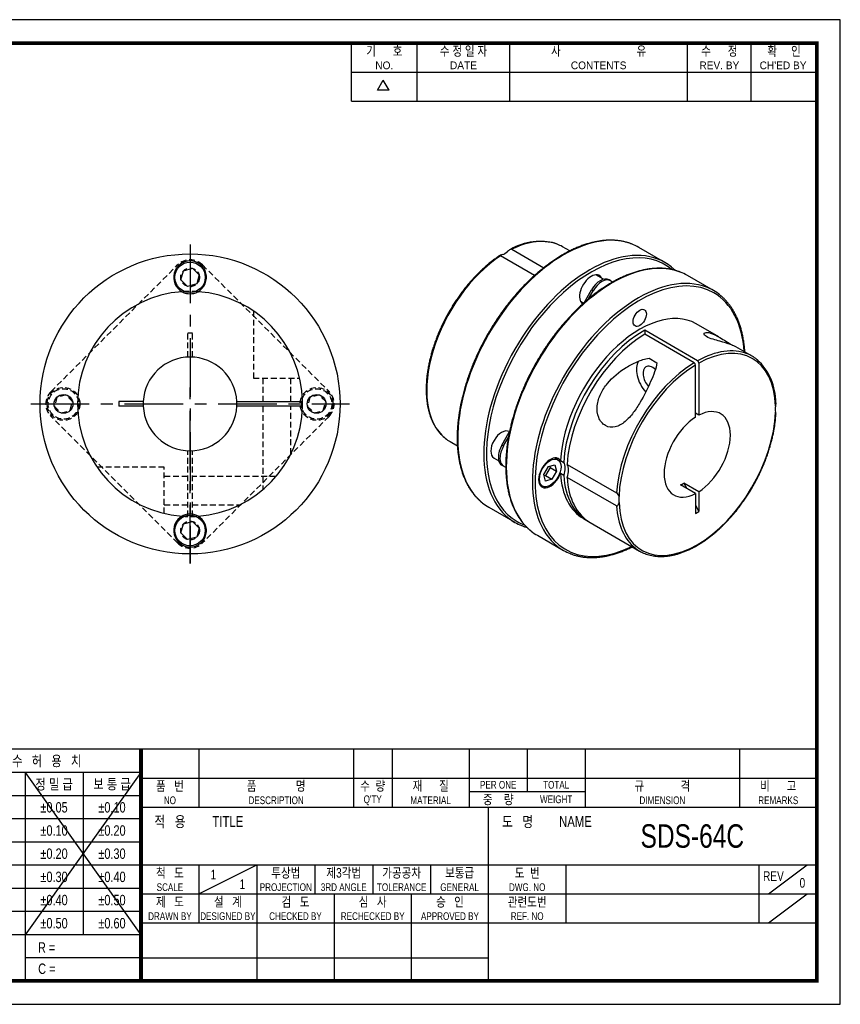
# Model space of a CAD drawing. Header units: millimetres. Extents: x 0 to 297, y 0 to 210.
# Tile 2 of 2: x 122 to 297, y 0 to 210. Entities that reach past the tile are written whole.
import ezdxf
from ezdxf.enums import TextEntityAlignment as Align

# ---------------------------------------------------------------- set-up
doc = ezdxf.new("R2010")
doc.units = ezdxf.units.MM
doc.header["$LTSCALE"] = 10
for name, pattern in [('CENTER', [2, 1.25, -0.25, 0.25, -0.25]), ('CENTER2', [1.125, 0.75, -0.125, 0.125, -0.125]), ('DASHED', [0.75, 0.5, -0.25]), ('HIDDEN', [0.375, 0.25, -0.125]), ('HIDDEN2', [0.1875, 0.125, -0.0625]), ('PHANTOM2', [1.25, 0.625, -0.125, 0.125, -0.125, 0.125, -0.125])]:
    doc.linetypes.add(name, pattern=pattern)
doc.layers.get('0').update_dxf_attribs({"linetype": 'CONTINUOUS'})
for name, color, linetype in [('BM', 2, 'CONTINUOUS'), ('C', 1, 'CENTER2'), ('CT', 1, 'CENTER'), ('D', 7, 'CONTINUOUS'), ('H', 3, 'HIDDEN'), ('HD', 4, 'DASHED'), ('P', 4, 'PHANTOM2')]:
    doc.layers.add(name, color=color, linetype=linetype)
doc.styles.get("Standard").update_dxf_attribs({"font": 'Gulim.ttf', "width": 0.8, "height": 3})

msp = doc.modelspace()

# ---------------------------------------------------------------- linework, layer by layer
for p, q in [((192.71392, 192.64074), (192.71392, 205)), ((206.72109, 192.64074), (206.72109, 205)), ((226.49591, 192.64074), (226.49591, 205)), ((264.39765, 192.64074), (264.39765, 205)), ((277.99284, 192.64074), (277.99284, 205)), ((192.71392, 198.82037), (291.58802, 198.82037)), ((198.25647, 194.97648), (199.49239, 197.11716)), ((200.72832, 194.97648), (199.49239, 197.11716)), ((200.72832, 194.97648), (198.25647, 194.97648)), ((192.71392, 192.64074), (291.58802, 192.64074)), ((147.8086, 54.43705), (95.07575, 54.43705)), ((292, 54.43705), (147.8086, 54.43705)), ((147.8086, 54.43705), (147.8086, 5)), ((160.16787, 54.43705), (160.16787, 42.07779)), ((193.1259, 54.43705), (193.1259, 42.07779)), ((201.36541, 54.43705), (201.36541, 42.07779)), ((217.84443, 54.43705), (217.84443, 42.07779)), ((230.20369, 54.43705), (230.20369, 45.37359)), ((242.56295, 54.43705), (242.56295, 42.07779)), ((275.52098, 54.43705), (275.52098, 42.07779)), ((147.8086, 49.42948), (95.07575, 49.42948)), ((147.8086, 49.42948), (123.09008, 14.82355)), ((123.09008, 49.42948), (147.8086, 14.82355)), ((123.09008, 49.42948), (123.09008, 5)), ((135.44934, 49.42948), (135.44934, 14.82355)), ((147.8086, 48.25742), (292, 48.25742)), ((147.8086, 44.48577), (95.07575, 44.48577)), ((217.84443, 45.37359), (242.56295, 45.37359)), ((147.8086, 42.07779), (292, 42.07779)), ((221.96418, 5), (221.96418, 42.07779)), ((147.8086, 39.54207), (95.07575, 39.54207)), ((147.8086, 34.59837), (95.07575, 34.59837)), ((147.8086, 29.65466), (95.07575, 29.65466)), ((147.8086, 29.71852), (292, 29.71852)), ((160.16787, 23.53889), (172.52713, 29.71852)), ((160.16787, 29.71852), (160.16787, 17.35926)), ((172.52713, 29.71852), (172.52713, 5)), ((184.88639, 29.71852), (184.88639, 23.53889)), ((197.24565, 29.71852), (197.24565, 23.53889)), ((209.60492, 29.71852), (209.60492, 23.53889)), ((238.4432, 29.71852), (238.4432, 17.35926)), ((279.64074, 29.71852), (279.64074, 17.35926)), ((281.70061, 23.53889), (289.94012, 29.71852)), ((147.8086, 24.71096), (95.07575, 24.71096)), ((147.8086, 23.53889), (221.96418, 23.53889)), ((189.00615, 23.53889), (189.00615, 5)), ((205.48516, 23.53889), (205.48516, 5)), ((221.96418, 23.53889), (292, 23.53889)), ((281.70061, 17.35926), (289.94012, 23.53889)), ((147.8086, 19.76725), (95.07575, 19.76725)), ((147.8086, 17.35926), (292, 17.35926)), ((147.8086, 14.82355), (95.07575, 14.82355)), ((147.8086, 9.87984), (123.09008, 9.87984)), ((147.8086, 9.87984), (221.96418, 9.87984))]:
    msp.add_line(p, q)
msp.add_lwpolyline([(297, 210), (0, 210), (0, 0), (297, 0)], close=True)
msp.add_lwpolyline([(292, 205, 0.8, 0.8, 0), (5, 205, 0.8, 0.8, 0), (5, 5, 0.8, 0.8, 0), (292, 5, 0.8, 0.8, 0)], format="xyseb", close=True)
at = {"const_width": 0.82395}
msp.add_lwpolyline([(147.8086, 5), (147.8086, 54.43705)], dxfattribs=at)
at = {"layer": 'BM', "color": 2, "linetype": 'Continuous'}
for p, q in [((231.79421, 155.46766), (224.54153, 159.655)), ((226.94373, 161.04191), (233.75207, 157.11111)), ((239.30805, 160.68249), (237.74263, 161.58629)), ((259.56172, 158.22663), (253.99915, 161.43818)), ((246.47869, 154.62789), (244.82004, 155.58551)), ((269.93262, 152.23899), (264.37005, 155.45054)), ((248.01766, 154.31672), (247.66411, 154.52084)), ((248.01766, 154.31672), (248.47312, 154.05375)), ((242.34533, 149.63858), (243.91411, 152.35578)), ((243.27939, 150.43991), (244.26766, 152.15165)), ((244.26766, 152.15165), (243.91411, 152.35578)), ((241.57004, 149.95634), (242.25561, 149.56053)), ((271.08879, 142.33387), (266.21546, 145.14749)), ((266.54269, 137.24566), (255.27612, 143.75042)), ((255.27612, 143.75042), (255.27612, 142.93392)), ((265.83558, 136.83741), (255.27612, 142.93392)), ((278.18914, 138.23448), (274.72613, 140.23385)), ((256.19074, 137.80614), (257.85226, 136.84686)), ((266.82553, 136.75569), (266.82553, 125.64545)), ((266.11843, 125.2372), (266.11843, 136.34744)), ((266.82553, 125.64545), (266.11843, 126.0537)), ((224.82222, 119.28766), (226.39153, 122.00578)), ((226.41416, 122.12134), (226.37768, 122.1424)), ((213.74263, 120.01707), (215.30772, 119.11346)), ((225.17578, 119.08354), (226.16436, 120.79582)), ((225.17578, 119.08354), (224.82222, 119.28766)), ((223.12768, 116.51323), (224.13681, 115.93061)), ((236.74858, 116.15476), (236.09906, 116.52976)), ((237.28746, 115.9764), (237.99456, 115.56815)), ((225.17578, 114.75341), (224.82222, 114.95754)), ((225.63141, 114.49035), (225.17578, 114.75341)), ((233.75755, 112.97415), (234.75755, 114.7062)), ((235.07539, 114.5227), (234.07539, 112.79065)), ((234.75755, 114.7062), (236.12358, 115.07222)), ((235.00822, 114.77337), (235.07539, 114.5227)), ((235.07539, 114.5227), (236.48961, 113.7062)), ((236.48961, 113.7062), (235.48961, 111.97415)), ((236.12358, 115.07222), (236.48961, 113.7062)), ((238.70167, 115.1599), (249.26113, 109.06339)), ((234.12358, 111.60812), (233.75755, 112.97415)), ((234.07539, 112.79065), (233.82472, 112.72348)), ((234.07539, 112.79065), (235.48961, 111.97415)), ((235.48961, 111.97415), (234.12358, 111.60812)), ((237.99456, 112.79433), (237.28746, 113.20258)), ((249.26113, 106.28958), (238.70167, 112.38609)), ((232.84906, 110.90059), (233.49858, 110.52559)), ((266.11843, 108.9277), (262.93177, 110.76752)), ((266.82553, 109.33594), (263.63887, 111.17576)), ((263.63887, 111.17576), (264.25317, 110.0046)), ((266.82553, 109.33594), (266.82553, 105.10036)), ((266.11843, 108.9277), (266.11843, 104.69211)), ((221.99915, 106.01256), (227.56172, 102.80101)), ((266.11843, 106.44847), (266.82553, 105.10036)), ((266.11843, 104.69211), (266.82553, 105.10036)), ((242.21546, 103.57827), (242.92257, 103.17002)), ((243.62968, 102.76177), (254.18914, 96.66526)), ((232.37005, 100.02492), (237.93262, 96.81336))]:
    msp.add_line(p, q, dxfattribs=at)
at = {"layer": 'BM', "linetype": 'Continuous'}
for p, q in [((156.34767, 154.53117), (156.86531, 156.46302)), ((156.86531, 156.46302), (158.79716, 156.98066)), ((158.79716, 156.98066), (160.21137, 155.56645)), ((160.21137, 155.56645), (159.69374, 153.63459)), ((157.76188, 153.11696), (156.34767, 154.53117)), ((159.69374, 153.63459), (157.76188, 153.11696)), ((148.29203, 128.54881), (143.10452, 128.54881)), ((143.10452, 128.54881), (143.10452, 127.54881)), ((168.26701, 128.54881), (181.87422, 128.54881)), ((182.27431, 128.54881), (181.87422, 128.54881)), ((148.29203, 127.54881), (143.10452, 127.54881)), ((181.87422, 127.54881), (168.26701, 127.54881)), ((181.87422, 127.54881), (182.27431, 127.54881)), ((156.86531, 102.46302), (158.79716, 102.98066)), ((158.79716, 102.98066), (160.21137, 101.56645)), ((156.34767, 100.53117), (156.86531, 102.46302)), ((160.21137, 101.56645), (159.69374, 99.63459)), ((157.76188, 99.11696), (156.34767, 100.53117)), ((159.69374, 99.63459), (157.76188, 99.11696))]:
    msp.add_line(p, q, dxfattribs=at)
for centre, radius in [((158.27952, 128.04881), 32), ((158.27952, 128.04881), 32), ((158.27952, 155.04881), 3.25), ((131.27952, 128.04881), 2), ((131.27952, 128.04881), 2), ((185.27952, 128.04881), 2), ((185.27952, 128.04881), 2), ((158.27952, 101.04881), 3.25)]:
    msp.add_circle(centre, radius, dxfattribs=at)
at = {"layer": 'BM', "color": 2, "linetype": 'Continuous'}
for centre, radius, start, end in [((232.87744, 150.41355), 12.29459, 72.4210859, 120.6430153), ((265.49409, 136.31366), 0.62525, 3.0973512, 56.8953467), ((266.2012, 136.72191), 0.62525, 3.0973513, 56.8953467), ((270.9467, 128.43539), 12.29353, 359.3518085, 47.5795597), ((248.62262, 108.0539), 1.19447, 11.4556464, 57.6861365)]:
    msp.add_arc(centre, radius, start, end, dxfattribs=at)
at = {"layer": 'BM', "linetype": 'Continuous'}
for centre, radius, start, end in [((158.27952, 155.04881), 3.5, 299.0332016, 240.9667984), ((158.27952, 128.04881), 24, 94.0585192, 265.9414808), ((158.27952, 155.04881), 3.5, 240.9667984, 257.1819123), ((158.27952, 155.04881), 3.5, 257.1819123, 282.8180877), ((158.27952, 155.04881), 3.5, 282.8180877, 299.0332016), ((158.27952, 128.04881), 24, 1.1937484, 85.9414808), ((158.27952, 128.04881), 10, 2.865984, 177.134016), ((158.27952, 128.04881), 10, 177.134016, 182.865984), ((158.27952, 128.04881), 10, 357.134016, 2.865984), ((158.27952, 128.04881), 24, 358.8062516, 1.1937484), ((158.27952, 128.04881), 10, 182.865984, 357.134016), ((158.27952, 128.04881), 24, 274.0585192, 358.8062516), ((158.27952, 101.04881), 3.5, 119.0332016, 60.9667984), ((158.27952, 101.04881), 3.5, 102.8180877, 119.0332016), ((158.27952, 101.04881), 3.5, 77.1819123, 102.8180877), ((158.27952, 101.04881), 3.5, 60.9667984, 77.1819123)]:
    msp.add_arc(centre, radius, start, end, dxfattribs=at)
at = {"layer": 'BM', "linetype": 'HIDDEN2'}
for centre, radius, start, end in [((158.27952, 155.04881), 3.5, 243.5836216, 257.1819123), ((158.27952, 155.04881), 3.5, 282.8180877, 284.717403), ((158.27952, 101.04881), 3.75, 225, 315)]:
    msp.add_arc(centre, radius, start, end, dxfattribs=at)
at = {"layer": 'BM', "color": 2, "linetype": 'Continuous'}
for centre, major_axis, ratio, start_param, end_param in [((237.99915, 133.72537), (-16, -27.71281), 0.577350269, 3.232797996, 6.19676213), ((243.56172, 130.51382), (16, 27.71281), 0.577350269, 0.088908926, 3.056502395), ((225.74263, 140.80168), (-12, -20.78461), 0.577350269, 3.23056313, 3.856156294), ((225.74263, 140.80168), (-12, -20.78461), 0.577350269, 3.141592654, 3.23056313), ((237.99915, 133.72537), (-16, -27.71281), 0.577350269, 3.141592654, 3.232797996), ((225.74263, 140.80168), (12, 20.78461), 0.577350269, 0.856232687, 3.051663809), ((243.84456, 130.35052), (-15.8, -27.3664), 0.577350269, 3.046231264, 6.283185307), ((248.37005, 127.73773), (16, 27.71281), 0.577350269, 0.091205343, 3.055169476), ((225.45979, 163.01038), (-1.75, -3.03109), 0.577350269, 0.561680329, 1.009115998), ((243.56172, 130.51382), (16, 27.71281), 0.577350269, 0, 0.088908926), ((243.56172, 130.51382), (16, 27.71281), 0.577350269, 6.191988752, 6.283185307), ((253.93262, 124.52618), (-16, -27.71281), 0.577350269, 3.23050158, 6.198095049), ((254.21546, 124.36288), (15.8, 27.3664), 0.577350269, 0, 3.849854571), ((243.84456, 152.39593), (-1.75, -3.03109), 0.577350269, 2.761341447, 6.267813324), ((248.37005, 127.73773), (16, 27.71281), 0.577350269, 0, 0.091205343), ((245.78911, 151.27324), (-1.875, -3.2476), 0.577350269, 3.141592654, 4.71238898), ((246.14266, 151.06912), (-1.875, -3.2476), 0.577350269, 3.141592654, 4.71238898), ((253.93262, 124.52618), (-16, -27.71281), 0.577350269, 3.050396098, 3.23050158), ((254.21546, 124.36288), (15.8, 27.3664), 0.577350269, 5.57492339, 6.283185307), ((254.21546, 124.36288), (-12, -20.78461), 0.577350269, 3.141592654, 5.42695262), ((254.92257, 123.95463), (12, 20.78461), 0.577350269, 0.764563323, 2.285359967), ((255.62968, 123.54638), (12, 20.78461), 0.577350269, 0.806233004, 2.285359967), ((266.47198, 117.28657), (-11.8, -20.4382), 0.577350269, 2.389102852, 3.905802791), ((266.18914, 117.44987), (-12, -20.78461), 0.577350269, 3.227554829, 3.906155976), ((266.18914, 117.44987), (-12, -20.78461), 0.577350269, 3.052619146, 3.227554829), ((266.18914, 117.44987), (-12, -20.78461), 0.577350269, 3.947825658, 5.42695262), ((257.0215, 133.35832), (2.5, -4.33013), 0.577350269, 3.413538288, 5.046162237), ((266.47198, 117.28657), (11.8, 20.4382), 0.577350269, 0.806586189, 2.323286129), ((257.0215, 133.35832), (-1.5, 2.59808), 0.577350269, 0, 1.880055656), ((257.0215, 133.35832), (-1.5, 2.59808), 0.577350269, 5.243954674, 6.283185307), ((266.47198, 117.28657), (11.8, 20.4382), 0.577350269, 2.389102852, 5.464878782), ((266.47198, 117.28657), (-5, -8.66025), 0.577350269, 0.83541902, 3.87696996), ((285.56386, 128.30928), (-1.75, -3.03109), 0.577350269, 5.27406931, 5.721504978), ((266.47198, 117.28657), (5, 8.66025), 0.577350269, 0.83541902, 3.87696996), ((224.75268, 119.32782), (-1.625, -2.81458), 0.577350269, 3.141592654, 6.283185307), ((225.74263, 140.80168), (12, 20.78461), 0.577350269, 3.051663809, 3.141592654), ((226.69722, 118.20513), (-1.875, -3.2476), 0.577350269, 4.71238898, 6.283185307), ((227.05078, 118.00101), (-1.875, -3.2476), 0.577350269, 4.71238898, 6.283185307), ((235.12358, 113.34017), (-1.75, -3.03109), 0.577350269, 2.86291945, 8.132654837), ((235.83069, 112.93193), (1.75, 3.03109), 0.577350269, 4.991062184, 6.004512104), ((236.53779, 112.52368), (1.75, 3.03109), 0.577350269, 4.991062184, 6.004512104), ((254.21546, 124.36288), (12, 20.78461), 0.577350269, 2.427029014, 3.141592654), ((254.92257, 123.95463), (12, 20.78461), 0.577350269, 2.427029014, 3.1710597), ((255.62968, 123.54638), (12, 20.78461), 0.577350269, 2.427029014, 3.141592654), ((257.15006, 122.66859), (-5.8528, 11.8667), 0.616265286, 3.131908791, 3.231950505), ((247.3801, 106.26387), (1.75, 3.03109), 0.577350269, 5.27406931, 5.721504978), ((237.99915, 133.72537), (-16, -27.71281), 0.577350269, 6.19676213, 6.283185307), ((266.18914, 117.44987), (12, 20.78461), 0.577350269, 2.427029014, 3.056067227), ((243.56172, 130.51382), (16, 27.71281), 0.577350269, 3.056502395, 3.227997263), ((243.84456, 130.35052), (-15.8, -27.3664), 0.577350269, 0, 0.095534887), ((248.37005, 127.73773), (16, 27.71281), 0.577350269, 3.055169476, 3.141592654), ((253.93262, 124.52618), (-16, -27.71281), 0.577350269, 6.198095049, 6.283185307), ((253.93262, 124.52618), (-16, -27.71281), 0.577350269, 0, 0.086404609), ((266.18914, 117.44987), (12, 20.78461), 0.577350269, 3.056067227, 3.230452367)]:
    msp.add_ellipse(centre, major_axis=major_axis, ratio=ratio, start_param=start_param, end_param=end_param, dxfattribs=at)
for centre, major_axis in [((254.21546, 146.40829), (1, 1.73205)), ((254.21546, 146.40829), (1, 1.73205)), ((235.12358, 113.34017), (-1.625, -2.81458))]:
    msp.add_ellipse(centre, major_axis=major_axis, ratio=0.577350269, dxfattribs=at)
for points, knots in [([(252.43576, 162.17795), (252.36374, 162.20729), (252.09449, 162.31651), (251.55171, 162.48718), (250.85334, 162.66977), (250.12827, 162.81019), (249.38771, 162.90862), (248.62996, 162.96477), (247.85681, 162.97851), (247.0692, 162.94977), (246.26834, 162.87855), (245.45541, 162.7649), (244.63164, 162.60898), (243.79829, 162.41102), (242.9566, 162.17129), (242.10785, 161.89018), (241.2533, 161.56813), (240.39422, 161.20562), (239.53188, 160.80323), (238.66754, 160.36158), (237.80246, 159.88134), (236.93788, 159.36326), (236.07506, 158.80811), (235.21523, 158.21673), (234.35961, 157.59), (233.50941, 156.92885), (232.66585, 156.23425), (231.83012, 155.50722), (231.00341, 154.74882), (230.18688, 153.96016), (229.3817, 153.14238), (228.589, 152.29667), (227.80992, 151.42425), (227.04555, 150.52638), (226.29699, 149.60435), (225.56532, 148.65955), (224.85146, 147.69311), (224.15691, 146.70722), (223.48085, 145.70036), (222.83105, 144.68492), (222.27716, 143.77607), (221.97913, 143.26485), (221.85274, 143.04751)], [0, 0, 0, 0, 0.007553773, 0.033027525, 0.058521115, 0.084040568, 0.109590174, 0.135172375, 0.160787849, 0.186435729, 0.212113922, 0.237819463, 0.263548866, 0.289298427, 0.315064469, 0.340843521, 0.366632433, 0.392428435, 0.418229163, 0.444032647, 0.469837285, 0.495641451, 0.52144425, 0.547245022, 0.573043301, 0.598838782, 0.624631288, 0.650420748, 0.676207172, 0.701990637, 0.727771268, 0.75354923, 0.779324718, 0.805097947, 0.830869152, 0.856638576, 0.882406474, 0.908173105, 0.933938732, 0.959703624, 0.985468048, 1, 1, 1, 1]), ([(224.50737, 159.77845), (224.37772, 159.69569), (224.03407, 159.47568), (223.40445, 159.03226), (222.6693, 158.48212), (221.93382, 157.89183), (221.20759, 157.27039), (220.48977, 156.6169), (219.7823, 155.9332), (219.08636, 155.22048), (218.4033, 154.48014), (217.73438, 153.71361), (217.08088, 152.92237), (216.44403, 152.10794), (215.82502, 151.27187), (215.22504, 150.41577), (214.64521, 149.54127), (214.08665, 148.65006), (213.5504, 147.74383), (213.0375, 146.82431), (212.54892, 145.89326), (212.0856, 144.95246), (211.64844, 144.00369), (211.23826, 143.04876), (210.85586, 142.08949), (210.50199, 141.12771), (210.17734, 140.16522), (209.88254, 139.20388), (209.61817, 138.24548), (209.38478, 137.29186), (209.18282, 136.34482), (209.01273, 135.40615), (208.87486, 134.47764), (208.76952, 133.56104), (208.69696, 132.6581), (208.65739, 131.77053), (208.65092, 130.90004), (208.67765, 130.04829), (208.73759, 129.21694), (208.83069, 128.40762), (208.95684, 127.62193), (209.11586, 126.86145), (209.30749, 126.12772), (209.5314, 125.42224), (209.78716, 124.74649), (210.07427, 124.10187), (210.39211, 123.48978), (210.74004, 122.91138), (211.11702, 122.36835), (211.52317, 121.86003), (211.95383, 121.39389), (212.35068, 121.01481), (212.58542, 120.82814), (212.68273, 120.75125)], [0, 0, 0, 0, 0.009464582, 0.029496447, 0.049525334, 0.069550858, 0.089572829, 0.109591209, 0.129606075, 0.149617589, 0.169625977, 0.189631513, 0.209634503, 0.229635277, 0.24963418, 0.269631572, 0.289627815, 0.309623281, 0.329618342, 0.349613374, 0.369608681, 0.389604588, 0.409601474, 0.429599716, 0.449599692, 0.469601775, 0.489606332, 0.509613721, 0.529624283, 0.549638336, 0.569656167, 0.589678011, 0.609704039, 0.629734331, 0.649768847, 0.669807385, 0.689849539, 0.709894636, 0.729941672, 0.749988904, 0.770034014, 0.790074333, 0.810106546, 0.830126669, 0.850130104, 0.870111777, 0.890066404, 0.909988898, 0.929874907, 0.949721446, 0.96952754, 0.989294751, 1, 1, 1, 1]), ([(224.91072, 159.90686), (224.77838, 159.86522), (224.6504, 159.83477), (224.51458, 159.78739), (224.47885, 159.77178), (224.46058, 159.73799), (224.46117, 159.725), (224.48377, 159.69382), (224.50658, 159.67518), (224.54153, 159.655)], [0, 0, 0, 0, 0.5, 0.5, 0.75, 0.75, 0.875, 0.875, 1, 1, 1, 1]), ([(226.94373, 161.04191), (226.90885, 161.06204), (226.86481, 161.06829), (226.77392, 161.06023), (226.72742, 161.04661), (226.59311, 160.99231), (226.51035, 160.93963), (226.27665, 160.77338), (226.14166, 160.65243), (226.00885, 160.54086)], [0, 0, 0, 0, 0.125, 0.125, 0.25, 0.25, 0.5, 0.5, 1, 1, 1, 1]), ([(262.80666, 156.19031), (262.73464, 156.21965), (262.46539, 156.32887), (261.92261, 156.49953), (261.22424, 156.68212), (260.49917, 156.82254), (259.75861, 156.92098), (259.00086, 156.97713), (258.22771, 156.99087), (257.4401, 156.96213), (256.63924, 156.89091), (255.82631, 156.77726), (255.00254, 156.62134), (254.16919, 156.42337), (253.3275, 156.18365), (252.47875, 155.90254), (251.6242, 155.58048), (250.76512, 155.21798), (249.90278, 154.81559), (249.03844, 154.37393), (248.17335, 153.8937), (247.30878, 153.37561), (246.44596, 152.82047), (245.58613, 152.22909), (244.73051, 151.60236), (243.88031, 150.94121), (243.03675, 150.2466), (242.20102, 149.51957), (241.37431, 148.76118), (240.55778, 147.97251), (239.7526, 147.15473), (238.9599, 146.30902), (238.18082, 145.43661), (237.41645, 144.53874), (236.66789, 143.61671), (235.93622, 142.67191), (235.22236, 141.70547), (234.52781, 140.71958), (233.85175, 139.71272), (233.20195, 138.69728), (232.64806, 137.78843), (232.35003, 137.27721), (232.22364, 137.05986)], [0, 0, 0, 0, 0.007553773, 0.033027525, 0.058521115, 0.084040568, 0.109590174, 0.135172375, 0.160787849, 0.186435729, 0.212113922, 0.237819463, 0.263548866, 0.289298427, 0.315064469, 0.340843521, 0.366632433, 0.392428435, 0.418229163, 0.444032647, 0.469837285, 0.495641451, 0.52144425, 0.547245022, 0.573043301, 0.598838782, 0.624631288, 0.650420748, 0.676207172, 0.701990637, 0.727771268, 0.75354923, 0.779324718, 0.805097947, 0.830869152, 0.856638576, 0.882406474, 0.908173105, 0.933938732, 0.959703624, 0.985468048, 1, 1, 1, 1]), ([(261.78881, 156.53093), (261.75633, 156.56284), (261.54887, 156.76468), (261.27683, 157.0145), (261.04639, 157.19409), (260.98391, 157.24264)], [0.96200998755, 0.96200998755, 0.96200998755, 0.96200998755, 0.96678716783, 0.99231402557, 1, 1, 1, 1]), ([(276.6269, 139.1399), (276.62263, 139.21137), (276.59764, 139.60344), (276.53724, 140.30665), (276.42274, 141.23337), (276.27539, 142.13611), (276.09537, 143.01356), (275.88291, 143.86438), (275.63829, 144.68729), (275.36184, 145.48103), (275.05399, 146.24439), (274.71518, 146.97618), (274.34595, 147.67528), (273.94691, 148.34057), (273.51862, 148.97119), (273.06214, 149.56557), (272.57694, 150.12525), (272.06858, 150.64038), (271.64773, 151.02686), (271.41729, 151.20645), (271.35481, 151.255)], [0.5750827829, 0.5750827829, 0.5750827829, 0.5750827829, 0.5808208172, 0.6066349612, 0.6324485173, 0.6582598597, 0.6840669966, 0.7098675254, 0.735658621, 0.761437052, 0.7871992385, 0.8129413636, 0.8386595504, 0.8643501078, 0.8900098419, 0.9156364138, 0.9412287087, 0.9667871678, 0.9923140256, 1, 1, 1, 1]), ([(221.85274, 143.04751), (221.73591, 142.84378), (221.44884, 142.34198), (220.94504, 141.42135), (220.38972, 140.35145), (219.85481, 139.26283), (219.34731, 138.1687), (218.86628, 137.0675), (218.41286, 135.96164), (217.9876, 134.85248), (217.59113, 133.74167), (217.22405, 132.63078), (216.88687, 131.5214), (216.58011, 130.4151), (216.30421, 129.31348), (216.0596, 128.21811), (215.84665, 127.13054), (215.66568, 126.05232), (215.51698, 124.98501), (215.40079, 123.93012), (215.31731, 122.88916), (215.26671, 121.86363), (215.24908, 120.85499), (215.2645, 119.8647), (215.31299, 118.8942), (215.39453, 117.9449), (215.50903, 117.01818), (215.65637, 116.11543), (215.83639, 115.23799), (216.04886, 114.38717), (216.29348, 113.56426), (216.56992, 112.77052), (216.87778, 112.00716), (217.21659, 111.27537), (217.58582, 110.57627), (217.98486, 109.91098), (218.41315, 109.28037), (218.86963, 108.68594), (219.35481, 108.12646), (219.86323, 107.6106), (220.30706, 107.20506), (220.55935, 107.00907), (220.64824, 106.94032)], [0, 0, 0, 0, 0.013529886, 0.039209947, 0.064891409, 0.090573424, 0.116256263, 0.141940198, 0.1676255, 0.193312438, 0.219001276, 0.244692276, 0.27038569, 0.296081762, 0.321780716, 0.34748276, 0.37318807, 0.398896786, 0.424608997, 0.450324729, 0.476043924, 0.501766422, 0.52749193, 0.553219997, 0.578949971, 0.604680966, 0.630411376, 0.656139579, 0.68186359, 0.707581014, 0.733289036, 0.758984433, 0.784663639, 0.810322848, 0.835958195, 0.861566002, 0.887143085, 0.912687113, 0.938196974, 0.963673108, 0.989117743, 1, 1, 1, 1]), ([(268.4503, 142.40623), (268.07349, 142.62379), (267.94863, 142.81765), (267.92468, 143.08916), (268.01202, 143.18108), (268.39101, 143.35026), (268.80919, 143.32731), (269.87165, 142.99131), (270.52655, 142.66927), (271.71696, 141.96289), (272.15254, 141.6887), (273.0449, 141.12827), (273.4918, 140.85064), (273.91848, 140.60425), (273.96996, 140.57492), (274.01941, 140.54713)], [0, 0, 0, 0, 0.0625, 0.0625, 0.125, 0.125, 0.25, 0.25, 0.375, 0.375, 0.4375, 0.4375, 0.5, 0.5, 0.5089440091, 0.5089440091, 0.5089440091, 0.5089440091]), ([(274.73609, 140.22789), (274.56194, 140.32747), (274.1216, 140.52327), (272.93374, 140.94577), (272.15134, 141.17987), (270.82369, 141.55766), (270.34945, 141.68948), (269.3634, 141.99971), (268.82712, 142.18868), (268.4503, 142.40623)], [0.6372152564, 0.6372152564, 0.6372152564, 0.6372152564, 0.75, 0.75, 0.875, 0.875, 0.9375, 0.9375, 1, 1, 1, 1]), ([(232.22364, 137.05986), (232.1068, 136.85614), (231.81974, 136.35434), (231.31594, 135.43371), (230.76062, 134.3638), (230.22571, 133.27519), (229.71821, 132.18105), (229.23718, 131.07985), (228.78376, 129.974), (228.3585, 128.86484), (227.96203, 127.75403), (227.59495, 126.64314), (227.25777, 125.53375), (226.95101, 124.42746), (226.67511, 123.32584), (226.4305, 122.23047), (226.21755, 121.14289), (226.03658, 120.06468), (225.88787, 118.99737), (225.77169, 117.94248), (225.68821, 116.90152), (225.63761, 115.87598), (225.61998, 114.86735), (225.6354, 113.87706), (225.68389, 112.90656), (225.76543, 111.95725), (225.87993, 111.03054), (226.02727, 110.12779), (226.20729, 109.25035), (226.41976, 108.39953), (226.66438, 107.57662), (226.94082, 106.78287), (227.24868, 106.01952), (227.58749, 105.28773), (227.95672, 104.58863), (228.35576, 103.92334), (228.78405, 103.29272), (229.24053, 102.6983), (229.72571, 102.13882), (230.23413, 101.62296), (230.67796, 101.21742), (230.93025, 101.02143), (231.01914, 100.95268)], [0, 0, 0, 0, 0.013529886, 0.039209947, 0.064891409, 0.090573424, 0.116256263, 0.141940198, 0.1676255, 0.193312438, 0.219001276, 0.244692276, 0.27038569, 0.296081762, 0.321780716, 0.34748276, 0.37318807, 0.398896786, 0.424608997, 0.450324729, 0.476043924, 0.501766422, 0.52749193, 0.553219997, 0.578949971, 0.604680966, 0.630411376, 0.656139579, 0.68186359, 0.707581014, 0.733289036, 0.758984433, 0.784663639, 0.810322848, 0.835958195, 0.861566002, 0.887143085, 0.912687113, 0.938196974, 0.963673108, 0.989117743, 1, 1, 1, 1]), ([(257.85226, 136.84686), (257.84056, 136.21429), (257.61559, 135.56456), (257.13159, 134.21221), (256.84717, 133.52341), (255.91551, 131.40362), (255.17919, 129.88892), (253.85939, 127.64501), (253.37422, 126.89131), (252.30969, 125.48352), (251.7183, 124.81426), (250.42863, 123.73182), (249.72064, 123.31437), (248.2558, 122.96845), (247.51925, 123.05557), (246.26387, 123.77241), (245.74961, 124.40853), (245.15465, 125.92503), (245.06368, 126.80936), (245.24442, 128.54053), (245.50814, 129.39422), (246.25947, 130.98619), (246.74277, 131.72378), (248.42776, 133.78826), (249.79558, 134.90393), (252.05929, 136.28549), (252.84087, 136.68996), (254.46525, 137.37615), (255.30959, 137.67805), (256.19074, 137.80614)], [0, 0, 0, 0, 0.0625, 0.0625, 0.125, 0.125, 0.25, 0.25, 0.3125, 0.3125, 0.375, 0.375, 0.4375, 0.4375, 0.5, 0.5, 0.5625, 0.5625, 0.625, 0.625, 0.6875, 0.6875, 0.75, 0.75, 0.875, 0.875, 0.9375, 0.9375, 1, 1, 1, 1]), ([(283.24348, 128.2966), (283.24675, 128.22707), (283.24273, 128.15707), (283.21813, 127.8982), (283.18088, 127.72082), (283.15067, 127.55002)], [0.3199892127, 0.3199892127, 0.3199892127, 0.3199892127, 0.5, 0.5, 1, 1, 1, 1]), ([(283.15067, 126.28201), (283.18078, 126.14658), (283.21839, 126.02052), (283.2413, 125.90014), (283.24485, 125.87653), (283.24472, 125.85699)], [0, 0, 0, 0, 0.5, 0.5, 0.6389486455, 0.6389486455, 0.6389486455, 0.6389486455]), ([(255.33921, 96.11724), (255.52465, 96.04733), (255.86267, 95.92171), (256.45666, 95.7587), (257.07957, 95.63212), (257.72476, 95.54704), (258.38521, 95.50443), (259.06125, 95.50427), (259.75116, 95.54668), (260.45369, 95.63164), (261.1674, 95.75902), (261.89082, 95.9286), (262.6225, 96.14005), (263.36094, 96.39293), (264.10466, 96.6867), (264.85218, 97.02075), (265.60202, 97.39437), (266.35271, 97.80678), (267.1028, 98.25712), (267.85085, 98.74447), (268.59543, 99.26784), (269.33514, 99.82619), (270.06858, 100.41841), (270.79438, 101.04333), (271.51117, 101.69973), (272.21759, 102.38633), (272.91233, 103.10179), (273.59408, 103.84473), (274.26155, 104.61373), (274.91349, 105.40729), (275.54866, 106.2239), (276.16587, 107.06198), (276.76395, 107.91994), (277.34175, 108.79613), (277.8982, 109.68888), (278.43222, 110.59647), (278.9428, 111.51719), (279.42897, 112.44926), (279.88978, 113.39092), (280.32437, 114.34037), (280.73188, 115.2958), (281.11154, 116.25539), (281.4626, 117.21732), (281.78438, 118.17978), (282.07625, 119.14092), (282.33763, 120.09894), (282.56798, 121.05195), (282.76691, 121.99842), (282.93371, 122.93558), (283.0691, 123.86526), (283.16879, 124.77222), (283.2268, 125.46074), (283.23976, 125.79806), (283.24238, 125.86757)], [0, 0, 0, 0, 0.017071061, 0.036768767, 0.056493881, 0.076253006, 0.096049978, 0.115885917, 0.135759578, 0.155667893, 0.175606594, 0.195570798, 0.215555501, 0.23555594, 0.255567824, 0.275587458, 0.295611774, 0.315638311, 0.335664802, 0.355689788, 0.375712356, 0.3957319, 0.415748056, 0.435760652, 0.455769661, 0.475775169, 0.495777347, 0.515776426, 0.535772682, 0.555766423, 0.575757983, 0.595747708, 0.615735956, 0.635723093, 0.655709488, 0.675695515, 0.69568155, 0.715667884, 0.735654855, 0.755642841, 0.775632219, 0.795623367, 0.815616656, 0.835612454, 0.855611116, 0.875612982, 0.895618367, 0.915627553, 0.935640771, 0.955658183, 0.975679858, 0.995705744, 1, 1, 1, 1]), ([(249.26113, 106.28958), (249.29601, 106.26944), (249.33536, 106.26589), (249.41053, 106.28303), (249.44614, 106.30294), (249.54246, 106.37918), (249.59311, 106.45039), (249.7173, 106.67987), (249.76308, 106.85233), (249.7933, 107.02312)], [0, 0, 0, 0, 0.125, 0.125, 0.25, 0.25, 0.5, 0.5, 1, 1, 1, 1]), ([(229.04029, 102.09507), (229.14319, 102.05288), (229.43771, 101.93288), (229.81873, 101.812), (230.09803, 101.73278), (230.14344, 101.72015)], [0, 0, 0, 0, 0.01076884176, 0.03616007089, 0.04109145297, 0.04109145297, 0.04109145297, 0.04109145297]), ([(239.41119, 96.10743), (239.51409, 96.06524), (239.80861, 95.94523), (240.37953, 95.76412), (241.07857, 95.58185), (241.80346, 95.44134), (242.54406, 95.34293), (243.3018, 95.28678), (244.07495, 95.27304), (244.86257, 95.30178), (245.66343, 95.373), (246.47636, 95.48665), (247.30012, 95.64256), (248.13348, 95.84053), (248.97517, 96.08026), (249.82392, 96.36137), (250.67847, 96.68342), (251.53755, 97.04593), (252.18676, 97.34887), (252.54908, 97.52806), (252.62356, 97.56532)], [0, 0, 0, 0, 0.0107688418, 0.0361600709, 0.0615710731, 0.0870078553, 0.1124746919, 0.1379740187, 0.1635065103, 0.189071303, 0.21466631, 0.240288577, 0.2659346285, 0.2916007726, 0.3172833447, 0.3429788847, 0.368684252, 0.3943966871, 0.4201138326, 0.4267664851, 0.4267664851, 0.4267664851, 0.4267664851])]:
    msp.add_open_spline(points, degree=3, knots=knots, dxfattribs=at)
at = {"layer": 'C'}
msp.add_line((147.8086, 49.42948), (147.8086, 49.39613), dxfattribs=at)
at = {"layer": 'CT'}
for p, q in [((158.27952, 162.04881), (158.27952, 94.04881)), ((158.27952, 94.04881), (158.27952, 131.55262)), ((124.27952, 128.04881), (192.27952, 128.04881))]:
    msp.add_line(p, q, dxfattribs=at)
at = {"layer": 'H'}
msp.add_line((147.8086, 49.31275), (147.8086, 49.27106), dxfattribs=at)
at = {"layer": 'HD', "linetype": 'HIDDEN2'}
for p, q in [((128.62787, 130.70046), (155.62787, 157.70046)), ((160.93117, 157.70046), (187.93117, 130.70046)), ((171.78081, 147.88415), (171.78081, 133.54881)), ((157.77952, 143.22381), (158.77952, 143.22381)), ((157.77952, 138.0363), (157.77952, 143.22381)), ((158.77952, 138.0363), (158.77952, 143.22381)), ((171.78081, 133.54881), (181.64081, 133.54881)), ((173.78081, 133.54881), (173.78081, 128.54881)), ((179.78081, 128.54881), (179.78081, 133.54881)), ((129.86531, 129.46302), (129.34767, 127.53117)), ((131.79716, 129.98066), (129.86531, 129.46302)), ((133.21137, 128.56645), (131.79716, 129.98066)), ((132.69374, 126.63459), (133.21137, 128.56645)), ((183.86531, 129.46302), (183.34767, 127.53117)), ((185.79716, 129.98066), (183.86531, 129.46302)), ((187.21137, 128.56645), (185.79716, 129.98066)), ((186.69374, 126.63459), (187.21137, 128.56645)), ((129.34767, 127.53117), (130.76188, 126.11696)), ((130.76188, 126.11696), (132.69374, 126.63459)), ((173.78081, 127.54881), (173.78081, 109.73035)), ((179.78081, 117.38604), (179.78081, 127.54881)), ((183.34767, 127.53117), (184.76188, 126.11696)), ((184.76188, 126.11696), (186.69374, 126.63459)), ((155.62787, 98.39716), (128.62787, 125.39716)), ((187.93117, 125.39716), (160.93117, 98.39716)), ((157.77952, 104.05402), (157.77952, 118.06132)), ((158.77952, 104.05402), (158.77952, 118.06132)), ((152.77952, 114.54752), (138.44418, 114.54752)), ((152.77952, 104.68752), (152.77952, 114.54752)), ((157.77952, 112.54752), (152.77952, 112.54752)), ((176.59798, 112.54752), (158.77952, 112.54752)), ((152.77952, 106.54752), (157.77952, 106.54752)), ((158.77952, 106.54752), (168.94229, 106.54752))]:
    msp.add_line(p, q, dxfattribs=at)
for centre, radius in [((158.27952, 155.04881), 2), ((131.27952, 128.04881), 3.5), ((131.27952, 128.04881), 3.25), ((185.27952, 128.04881), 3.5), ((185.27952, 128.04881), 3.25), ((158.27952, 101.04881), 2)]:
    msp.add_circle(centre, radius, dxfattribs=at)
for centre, radius, start, end in [((158.27952, 155.04881), 3.75, 45, 135), ((158.27952, 128.04881), 24, 85.9414808, 94.0585192), ((131.27952, 128.04881), 3.75, 135, 225), ((185.27952, 128.04881), 3.75, 315, 45), ((158.27952, 128.04881), 24, 265.9414808, 274.0585192)]:
    msp.add_arc(centre, radius, start, end, dxfattribs=at)
at = {"layer": 'P'}
msp.add_line((147.8086, 49.22104), (147.8086, 49.16267), dxfattribs=at)

# ---------------------------------------------------------------- texts
at = {"layer": 'D', "width": 0.8}
for s, height, p in [('기      호', 2.059877, (199.71751, 203.3521)), ('수 정 일 자', 2.059877, (216.6085, 203.3521)), ('사                           유', 2.0598771, (245.44678, 203.3521)), ('수      정', 2.059877, (271.19524, 203.3521)), ('확     인', 2.059877, (284.99642, 203.3521)), ('가   공   치   수   허   용   치', 2.2246672, (121.44218, 51.93326)), ('정 밀 급', 2.224667, (129.26971, 46.95763)), ('보 통 급', 2.224667, (141.62897, 46.95763)), ('품   번', 2.059877, (153.98824, 46.60952)), ('품              명', 2.0598771, (176.64688, 46.60952)), ('수  량', 2.059877, (197.24565, 46.60952)), ('재      질', 2.059877, (209.60492, 46.60952)), ('PER ONE', 1.647902, (224.02406, 46.8155)), ('TOTAL', 1.647902, (236.38332, 46.8155)), ('규             격', 2.0598771, (259.04197, 46.60952)), ('비      고', 2.059877, (283.76049, 46.60952)), ('NO', 1.647902, (153.98824, 43.5197)), ('DESCRIPTION', 1.6479017, (176.64688, 43.5197)), ("Q'TY", 1.647902, (197.24565, 43.5197)), ('MATERIAL', 1.647902, (209.60492, 43.5197)), ('중    량', 2.059877, (224.02406, 43.72569)), ('WEIGHT', 1.647902, (236.38332, 43.72569)), ('DIMENSION', 1.647902, (259.04197, 43.5197)), ('REMARKS', 1.647902, (283.76049, 43.5197)), ('%%p0.05', 2.224667, (129.26971, 42.01392)), ('%%p0.10', 2.224667, (141.62897, 42.01392)), ('적   용', 2.307062, (153.98824, 38.98797)), ('TITLE', 2.307062, (166.3475, 38.98797)), ('도   명', 2.307062, (228.14381, 38.98797)), ('NAME', 2.307062, (240.50307, 38.98797)), ('%%p0.10', 2.224667, (129.26971, 37.07022)), ('%%p0.20', 2.224667, (141.62897, 37.07022)), ('SDS-64C', 5, (265.42755, 35.89816)), ('%%p0.20', 2.224667, (129.26971, 32.12651)), ('%%p0.30', 2.224667, (141.62897, 32.12651)), ('척   도', 2.059877, (153.98824, 28.07062)), ('투상법', 2.059877, (178.70676, 28.07062)), ('제3각법', 2.059877, (191.06602, 28.07062)), ('가공공차', 2.059877, (203.42529, 28.07062)), ('보통급', 2.059877, (215.78455, 28.07062)), ('도  번', 2.059877, (230.20369, 28.07062)), ('%%p0.30', 2.224667, (129.26971, 27.18281)), ('%%p0.40', 2.224667, (141.62897, 27.18281)), ('1', 2.05988, (163.25768, 27.65865)), ('REV', 2.059877, (282.73055, 27.34967)), ('SCALE', 1.647902, (153.98824, 24.98081)), ('1', 2.05988, (169.43731, 25.59877)), ('PROJECTION', 1.647902, (178.70676, 24.98081)), ('3RD ANGLE', 1.647902, (191.06602, 24.98081)), ('TOLERANCE', 1.647902, (203.42529, 24.98081)), ('GENERAL', 1.647902, (215.78455, 24.98081)), ('DWG. NO', 1.647902, (230.20369, 24.98081)), ('0', 2.05988, (288.91018, 25.90775)), ('%%p0.40', 2.224667, (129.26971, 22.2391)), ('%%p0.50', 2.224667, (141.62897, 22.2391)), ('제   도', 2.059877, (153.98824, 21.89099)), ('설   계', 2.059877, (166.3475, 21.89099)), ('검   도', 2.059877, (180.76664, 21.89099)), ('심   사', 2.059877, (197.24565, 21.89099)), ('승   인', 2.059877, (213.72467, 21.89099)), ('관련도번', 2.059877, (230.20369, 21.89099)), ('%%p0.50', 2.224667, (129.26971, 17.2954)), ('%%p0.60', 2.224667, (141.62897, 17.2954)), ('REF. NO', 1.647902, (230.20369, 18.80118))]:
    msp.add_text(s, height=height, dxfattribs=at).set_placement(p, align=Align.MIDDLE)
at = {"layer": 'D'}
for s, p in [('NO.', (199.71751, 200.26228)), ('DATE', (216.6085, 200.26228)), ('CONTENTS', (245.44678, 200.26228)), ('REV. BY', (271.19524, 200.26228)), ("CH'ED BY", (284.79043, 200.26228))]:
    msp.add_text(s, height=1.647902, dxfattribs=at).set_placement(p, align=Align.MIDDLE)
at = {"layer": 'D', "width": 0.8}
for s, height, p in [('DRAWN BY', 1.647902, (153.98824, 17.97719)), ('DESIGNED BY', 1.6479017, (166.3475, 17.97719)), ('CHECKED BY', 1.647902, (180.76664, 17.97719)), ('RECHECKED BY', 1.6479017, (197.24565, 17.97719)), ('APPROVED BY', 1.6479017, (213.72467, 17.97719))]:
    msp.add_text(s, height=height, dxfattribs=at).set_placement(p, align=Align.CENTER)
for s, p in [('R = ', (125.83895, 10.9999)), ('C = ', (125.87797, 6.47764))]:
    msp.add_text(s, height=2.224667, dxfattribs=at).set_placement(p)

doc.saveas('drawing.dxf')
